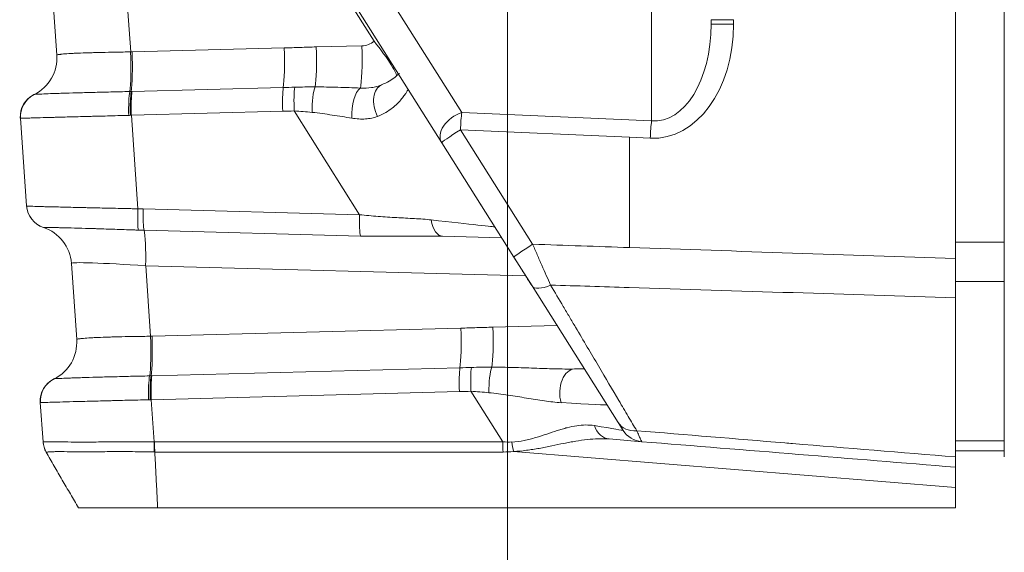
# Model space of a CAD drawing. Header units: millimetres. Extents: x 4 to 837, y 5 to 589.
# Tile 76 of 164: x 473 to 485, y 247 to 254. Entities that reach past the tile are written whole.
import ezdxf

# ---------------------------------------------------------------- set-up
doc = ezdxf.new("R2010")
doc.units = ezdxf.units.MM
doc.layers.add('1', color=7, linetype='Continuous', true_color=0xffffff)
doc.styles.add('ideas_simplex', font='simplex.shx')
doc.dimstyles.get("Standard").update_dxf_attribs({"dimtxt": 0.18, "dimasz": 0.18, "dimexe": 0.18, "dimexo": 0.0625, "dimgap": 0.09, "dimtad": 0, "dimtih": 1, "dimtoh": 1, "dimdec": 4, "dimzin": 0, "dimdsep": 46, "dimtxsty": 'Standard', "dimcen": 0.09, "dimadec": 0, "dimazin": 0, "dimtfac": 1, "dimtdec": 4, "dimtofl": 0, "dimtmove": 0, "dimatfit": 3, "dimfxl": 1, "dimtolj": 1, "dimtzin": 0, "dimarcsym": 0})

# ---------------------------------------------------------------- blocks, each defined once
blk = doc.blocks.new('_U5')
at = {"layer": '1', "color": 27, "lineweight": 13}
blk.add_line((543.68138, 247.859267), (543.68138, 310.859267), dxfattribs=at)
at = {"layer": '1', "color": 87, "lineweight": 25}
for p, q in [((542.18138, 286.461767), (536.55638, 286.461767)), ((536.55638, 286.461767), (536.55638, 284.961767)), ((542.18138, 284.961767), (542.18138, 286.461767)), ((536.55638, 273.756767), (536.55638, 272.256767)), ((542.18138, 272.256767), (542.18138, 273.756767)), ((536.55638, 272.256767), (542.18138, 272.256767))]:
    blk.add_line(p, q, dxfattribs=at)
at = {"layer": '1', "color": 152, "lineweight": 13}
blk.add_line((486.695031, 247.859267), (545.68138, 247.859267), dxfattribs=at)
at = {"layer": '1', "color": 27, "lineweight": 18}
for points in [[(543.68138, 310.859267), (544.21036, 307.859269), (543.152399, 307.859265)], [(543.68138, 247.859267), (543.152399, 250.859265), (544.21036, 250.859269)]]:
    blk.add_solid(points, dxfattribs=at)
at = {"layer": '1', "color": 87, "linetype": 'Continuous', "lineweight": 25, "char_height": 3, "attachment_point": 7, "rotation": 90, "line_spacing_factor": 1.204819, "style": 'ideas_simplex'}
for s, insert in [('\\W1.2664;2.48', (542.02788, 273.704267)), ('\\W1.1581;63', (534.71538, 276.674267))]:
    blk.add_mtext(s, dxfattribs=dict(at, insert=insert))
blk = doc.blocks.new('_U10')
at = {"layer": '1', "color": 152, "lineweight": 13}
for p, q in [((478.695031, 283.859267), (478.695031, 224.688861)), ((500.495031, 249.803457), (500.495031, 224.688861))]:
    blk.add_line(p, q, dxfattribs=at)
at = {"layer": '1', "color": 87, "lineweight": 25}
for p, q in [((483.992531, 233.813861), (482.492531, 233.813861)), ((482.492531, 233.813861), (482.492531, 228.188861)), ((496.697531, 233.813861), (495.197531, 233.813861)), ((496.697531, 228.188861), (496.697531, 233.813861)), ((482.492531, 228.188861), (483.992531, 228.188861)), ((495.197531, 228.188861), (496.697531, 228.188861))]:
    blk.add_line(p, q, dxfattribs=at)
at = {"layer": '1', "color": 27, "lineweight": 13}
blk.add_line((478.695031, 226.688861), (500.495031, 226.688861), dxfattribs=at)
at = {"layer": '1', "color": 27, "lineweight": 18}
for points in [[(478.695031, 226.688861), (481.69503, 227.217842), (481.695033, 226.15988)], [(500.495031, 226.688861), (497.495033, 226.15988), (497.49503, 227.217842)]]:
    blk.add_solid(points, dxfattribs=at)
at = {"layer": '1', "color": 87, "linetype": 'Continuous', "lineweight": 25, "char_height": 3, "attachment_point": 7, "line_spacing_factor": 1.204819, "style": 'ideas_simplex'}
for s, insert in [('\\W1.3508;21,8', (483.964031, 235.948861)), ('\\W1.2664;.858', (483.964031, 228.636361))]:
    blk.add_mtext(s, dxfattribs=dict(at, insert=insert))

msp = doc.modelspace()

# ---------------------------------------------------------------- linework, layer by layer
at = {"layer": '1', "color": 143, "linetype": 'Continuous', "lineweight": 18}
for p, q in [((484.795, 250.923), (484.795, 370.796)), ((477.89, 252.344), (475.714, 255.798)), ((473.164, 253.42), (473.098, 254.369)), ((481.195, 253.802), (481.195, 253.857)), ((472.792, 251.568), (472.717, 252.646)), ((478.775, 250.938), (477.89, 252.344)), ((478.625, 251.177), (477.9, 251.196)), ((478.998, 250.585), (478.775, 250.938)), ((473.408, 249.927), (473.343, 250.863)), ((480.055, 248.907), (478.998, 250.585)), ((484.195, 248.484), (484.195, 250.44)), ((484.795, 250.439), (484.795, 248.484)), ((479.519, 249.565), (479.638, 249.568)), ((472.995, 248.672), (472.961, 249.152)), ((480.115, 248.811), (480.055, 248.907)), ((480.345, 248.672), (479.946, 248.705)), ((484.195, 248.359), (484.195, 248.111)), ((484.195, 247.859), (484.195, 248.111)), ((474.402, 247.859), (484.195, 247.859))]:
    msp.add_line(p, q, dxfattribs=at)
at = {"layer": '1', "color": 143, "linetype": 'Continuous', "lineweight": 13}
for p, q in [((476.309, 255.615), (478.136, 252.716)), ((480.465, 252.613), (480.465, 254.432)), ((474.009, 254.339), (474.071, 253.461)), ((477.059, 253.592), (476.631, 254.27)), ((481.195, 253.857), (481.471, 253.857)), ((481.471, 253.857), (481.471, 253.802)), ((481.195, 253.802), (481.471, 253.802)), ((474.089, 253.461), (475.956, 253.51)), ((476.348, 253.522), (476.908, 253.537)), ((474.086, 252.974), (475.944, 253.023)), ((476.88, 251.461), (476.078, 252.735)), ((475.937, 252.731), (474.079, 252.682)), ((474.079, 252.682), (474.159, 251.533)), ((478.136, 252.716), (480.465, 252.613)), ((478.119, 252.504), (479.005, 251.098)), ((480.195, 252.412), (478.119, 252.504)), ((480.448, 252.401), (480.195, 252.412)), ((480.195, 252.412), (480.195, 251.057)), ((474.225, 251.531), (476.88, 251.461)), ((472.999, 251.303), (472.999, 251.303)), ((476.891, 251.199), (474.236, 251.269)), ((474.255, 250.833), (474.315, 249.967)), ((478.919, 250.71), (474.255, 250.833)), ((478.517, 250.079), (479.304, 250.099)), ((474.333, 249.968), (478.125, 250.067)), ((474.33, 249.481), (478.113, 249.58)), ((478.106, 249.287), (474.323, 249.188)), ((478.638, 248.67), (478.247, 249.291)), ((474.323, 249.188), (474.359, 248.671)), ((474.364, 248.67), (478.638, 248.67)), ((478.642, 248.545), (474.367, 248.545)), ((484.195, 248.111), (478.769, 248.552))]:
    msp.add_line(p, q, dxfattribs=at)
at = {"layer": '1', "color": 252, "linetype": 'Continuous', "lineweight": 13}
for p, q in [((484.195, 251.123), (484.795, 251.123)), ((484.795, 250.639), (484.195, 250.639)), ((484.195, 248.684), (484.795, 248.684))]:
    msp.add_line(p, q, dxfattribs=at)
at = {"layer": '1', "color": 252, "linetype": 'Continuous', "lineweight": 18}
for p, q in [((484.195, 250.639), (484.195, 250.986)), ((484.795, 250.923), (484.795, 250.639)), ((484.195, 250.44), (484.195, 250.639)), ((484.795, 250.439), (484.795, 250.639)), ((484.795, 248.559), (484.195, 248.559))]:
    msp.add_line(p, q, dxfattribs=at)
at = {"layer": '1', "color": 143, "linetype": 'Continuous', "lineweight": 13}
msp.add_arc((476.902, 253.786), 0.25, 271.5, 308.9264, dxfattribs=at)
at = {"layer": '1', "color": 143, "linetype": 'Continuous', "lineweight": 18}
for centre, radius, start, end in [((473.016, 252.667), 0.3, 116.0243, 184), ((473.092, 251.589), 0.3, 184, 251.9757), ((472.844, 250.828), 0.5, 4, 71.9757), ((473.26, 249.173), 0.3, 116.0243, 184), ((480.369, 248.971), 0.3, 212.2105, 265.352)]:
    msp.add_arc(centre, radius, start, end, dxfattribs=at)
at = {"layer": '1', "color": 143, "linetype": 'Continuous', "lineweight": 13}
for centre, major_axis, ratio, start_param, end_param in [((480.421, 253.887), (0.119, -1.485), 0.702494, 6.195627, 7.740243), ((480.445, 253.887), (0.076, -1.275), 0.585237, 6.207347, 7.751963), ((477.015, 253.551), (0.314, -0.389), 0.118734, 0, 1.57909), ((474.027, 253.42), (-0.014, 0.5), 0.089599, 3.605123, 4.791129), ((474.045, 253.421), (-0.013, 0.5), 0.089526, 3.604858, 4.791214), ((475.912, 253.47), (-0.013, 0.5), 0.089526, 3.604814, 4.791214), ((476.305, 253.481), (-0.013, 0.5), 0.089526, 3.587393, 4.791214), ((476.865, 253.496), (-0.013, 0.5), 0.089526, 3.428986, 4.791214), ((474.079, 252.706), (-0.005, 0.3), 0.110731, 0.4646, 1.651491), ((474.096, 252.706), (-0.007, 0.3), 0.0966, 0.463597, 1.650234), ((474.105, 252.706), (-0.008, 0.3), 0.089526, 0.463222, 1.649621), ((475.963, 252.755), (-0.008, 0.3), 0.089526, 0.463222, 1.649621), ((476.104, 252.759), (-0.009, 0.3), 0.089905, 0.462785, 1.649185), ((476.354, 252.761), (0.006, 0.3), 0.186297, 0.452373, 1.718933), ((476.905, 252.73), (0.022, 0.299), 0.396805, 0.312634, 1.879684), ((477.269, 252.78), (-0.117, 0.276), 0.664207, 0, 1.694564), ((473.016, 252.667), (-0.132, 0.27), 0.999868, 0, 1.187396), ((473.017, 252.667), (-0.126, 0.272), 0.998812, 0.020857, 1.209369), ((478.143, 252.504), (-0.254, -0.16), 0.654571, 4.349867, 6.283185), ((478.143, 252.504), (0.013, 0.3), 0.080955, 0.788352, 1.57438), ((480.473, 252.401), (0.013, 0.3), 0.080955, 0.788352, 1.57438), ((478.143, 252.504), (-0.254, -0.16), 0.043295, 4.781005, 6.283185), ((473.092, 251.589), (0.299, 0.021), 0.999911, 3.141593, 4.329928), ((474.185, 251.557), (-0.013, -0.3), 0.083918, 4.797189, 5.986334), ((474.251, 251.555), (-0.008, -0.3), 0.085301, 4.795792, 5.982191), ((476.906, 251.486), (-0.008, -0.3), 0.085301, 4.795792, 5.982191), ((476.63, 251.529), (1.909, -0.217), 0.002715, 5.346643, 6.285359), ((477.908, 251.495), (-0.008, -0.3), 0.512573, 5.062344, 6.283185), ((474.211, 250.792), (-0.013, -0.5), 0.085301, 1.654199, 2.840599), ((479.029, 251.098), (-0.254, -0.16), 0.043295, 4.781005, 6.283185), ((474.35, 250.788), (1.008, -0.075), 0.036781, 1.668846, 3.146912), ((479.252, 250.745), (-0.254, -0.16), 0.394384, 0, 1.227132), ((478.474, 250.038), (-0.013, 0.5), 0.089526, 3.587393, 4.791214), ((474.272, 249.927), (0.014, -0.5), 0.089599, 0.46353, 1.649537), ((474.29, 249.927), (-0.013, 0.5), 0.089526, 3.604858, 4.791214), ((478.081, 250.026), (-0.013, 0.5), 0.089526, 3.604814, 4.791214), ((474.323, 249.212), (0.005, -0.3), 0.110731, 3.606193, 4.793084), ((474.34, 249.212), (0.007, -0.3), 0.0966, 3.60519, 4.791826), ((474.349, 249.213), (0.008, -0.3), 0.089526, 3.604814, 4.791214), ((478.132, 249.312), (0.008, -0.3), 0.089526, 3.604814, 4.791214), ((478.273, 249.316), (0.009, -0.3), 0.089905, 3.604378, 4.790778), ((478.524, 249.317), (-0.006, -0.3), 0.186297, 3.593965, 4.860525), ((479.527, 249.265), (0.008, -0.3), 0.630219, 3.141593, 5.088122), ((473.262, 249.174), (0.126, -0.272), 0.998812, 3.162449, 4.350961), ((478.08, 249.228), (1.839, -0.105), 0.002954, 5.477977, 6.285291), ((478.127, 249.154), (1.988, -0.342), 0.002462, 5.679582, 6.2854), ((479.97, 249.004), (0.024, 0.299), 0.752324, 2.09814, 3.141593), ((480.309, 249.067), (-0.254, -0.16), 0.81348, 0, 1.00541), ((474.385, 248.696), (0.005, 0.3), 0.086118, 1.65335, 2.095729), ((476.122, 252.336), (2.94, -3.56), 0.301184, 5.996291, 6.058814), ((478.665, 248.695), (0, 0.3), 0.087443, 1.651938, 2.094395), ((478.792, 248.702), (-0.035, 0.298), 0.152544, 1.66784, 2.080428), ((476.099, 252.186), (3.062, -3.471), 0.359101, 5.976401, 6.038924)]:
    msp.add_ellipse(centre, major_axis=major_axis, ratio=ratio, start_param=start_param, end_param=end_param, dxfattribs=at)
at = {"layer": '1', "color": 143, "linetype": 'Continuous', "lineweight": 18}
for centre, major_axis, ratio, start_param, end_param in [((472.665, 253.386), (0.499, 0.035), 0.999999, 5.098477, 6.283185), ((472.909, 249.892), (-0.499, -0.035), 0.999999, 1.956885, 3.141593), ((473.261, 249.173), (0.132, -0.27), 0.999868, 3.141593, 4.328989), ((473.294, 248.693), (-0.299, -0.021), 0.999986, 0, 0.453783)]:
    msp.add_ellipse(centre, major_axis=major_axis, ratio=ratio, start_param=start_param, end_param=end_param, dxfattribs=at)
for points, degree in [([(484.195, 281.053), (484.195, 250.922)], 1), ([(473.164, 253.42), (473.164, 253.42)], 1), ([(472.885, 252.937), (472.885, 252.936), (472.885, 252.936), (472.885, 252.936)], 3), ([(472.885, 252.936), (472.885, 252.936), (472.885, 252.936), (472.885, 252.937)], 3), ([(478.323, 251.656), (478.376, 251.572), (478.374, 251.575)], 2), ([(473.408, 249.927), (473.408, 249.927)], 1), ([(473.13, 249.443), (473.129, 249.443), (473.129, 249.443), (473.129, 249.443)], 3), ([(473.129, 249.443), (473.129, 249.443), (473.129, 249.443), (473.13, 249.443)], 3), ([(484.195, 248.359), (482.912, 248.464), (481.628, 248.568), (480.345, 248.672)], 3), ([(473.429, 247.859), (473.034, 248.543)], 1)]:
    msp.add_open_spline(points, degree=degree, dxfattribs=at)
at = {"layer": '1', "color": 143, "linetype": 'Continuous', "lineweight": 13}
for points, knots in [([(473.164, 253.42), (473.164, 253.423), (473.169, 253.425), (473.186, 253.428), (473.193, 253.429), (473.205, 253.431), (473.21, 253.431), (473.22, 253.433), (473.225, 253.433), (473.252, 253.436), (473.28, 253.438), (473.328, 253.441), (473.345, 253.442), (473.373, 253.443), (473.383, 253.444), (473.402, 253.445), (473.412, 253.445), (473.464, 253.447), (473.51, 253.449), (473.583, 253.451), (473.609, 253.452), (473.662, 253.454), (473.689, 253.454), (473.771, 253.456), (473.828, 253.457), (473.918, 253.459), (473.948, 253.459), (474.009, 253.46), (474.04, 253.46), (474.071, 253.461)], [0, 0, 0, 0, 0.125, 0.125, 0.1875, 0.1875, 0.21875, 0.21875, 0.25, 0.25, 0.375, 0.375, 0.4375, 0.4375, 0.46875, 0.46875, 0.5, 0.5, 0.625, 0.625, 0.6875, 0.6875, 0.75, 0.75, 0.875, 0.875, 0.9375, 0.9375, 1, 1, 1, 1]), ([(472.885, 252.937), (472.887, 252.938), (472.896, 252.939), (472.92, 252.94), (472.93, 252.941), (472.947, 252.942), (472.953, 252.942), (472.966, 252.943), (472.973, 252.943), (473.01, 252.945), (473.046, 252.946), (473.109, 252.949), (473.132, 252.949), (473.18, 252.951), (473.205, 252.952), (473.286, 252.954), (473.344, 252.956), (473.438, 252.959), (473.47, 252.96), (473.521, 252.961), (473.538, 252.961), (473.572, 252.962), (473.59, 252.963), (473.678, 252.965), (473.751, 252.967), (473.864, 252.969), (473.903, 252.97), (473.981, 252.972), (474.02, 252.973), (474.059, 252.974)], [0, 0, 0, 0, 0.125, 0.125, 0.1875, 0.1875, 0.21875, 0.21875, 0.25, 0.25, 0.375, 0.375, 0.4375, 0.4375, 0.5, 0.5, 0.625, 0.625, 0.6875, 0.6875, 0.71875, 0.71875, 0.75, 0.75, 0.875, 0.875, 0.9375, 0.9375, 1, 1, 1, 1]), ([(476.336, 253.031), (476.43, 253.031), (476.523, 253.029), (476.707, 253.024), (476.799, 253.02), (476.89, 253.017)], [0, 0, 0, 0, 0.5, 0.5, 1, 1, 1, 1]), ([(476.89, 253.017), (476.938, 253.014), (476.984, 253.016), (477.039, 253.024), (477.05, 253.026), (477.071, 253.03), (477.082, 253.033), (477.113, 253.041), (477.133, 253.048), (477.151, 253.056)], [0, 0, 0, 0, 0.5, 0.5, 0.625, 0.625, 0.75, 0.75, 1, 1, 1, 1]), ([(477.476, 253.001), (477.476, 253), (477.475, 252.998), (477.469, 252.986), (477.464, 252.978), (477.455, 252.963), (477.451, 252.957), (477.443, 252.945), (477.438, 252.938), (477.423, 252.917), (477.411, 252.901), (477.383, 252.867), (477.367, 252.848), (477.339, 252.82), (477.329, 252.811), (477.307, 252.792), (477.296, 252.782), (477.259, 252.753), (477.232, 252.735), (477.171, 252.699), (477.138, 252.683), (477.101, 252.668)], [0, 0, 0, 0, 0.125, 0.125, 0.25, 0.25, 0.3125, 0.3125, 0.375, 0.375, 0.5, 0.5, 0.625, 0.625, 0.6875, 0.6875, 0.75, 0.75, 0.875, 0.875, 1, 1, 1, 1]), ([(474.046, 252.681), (473.957, 252.679), (473.871, 252.677), (473.745, 252.673), (473.704, 252.672), (473.642, 252.671), (473.622, 252.67), (473.581, 252.669), (473.561, 252.669), (473.462, 252.666), (473.387, 252.664), (473.282, 252.661), (473.248, 252.66), (473.199, 252.659), (473.183, 252.659), (473.151, 252.658), (473.135, 252.657), (473.06, 252.655), (473.006, 252.654), (472.934, 252.652), (472.912, 252.651), (472.881, 252.65), (472.871, 252.65), (472.852, 252.649), (472.843, 252.649), (472.8, 252.648), (472.773, 252.647), (472.744, 252.646), (472.736, 252.646), (472.728, 252.646), (472.725, 252.646), (472.721, 252.645), (472.72, 252.645), (472.719, 252.645)], [0, 0, 0, 0, 0.125, 0.125, 0.1875, 0.1875, 0.21875, 0.21875, 0.25, 0.25, 0.375, 0.375, 0.4375, 0.4375, 0.46875, 0.46875, 0.5, 0.5, 0.625, 0.625, 0.6875, 0.6875, 0.71875, 0.71875, 0.75, 0.75, 0.875, 0.875, 0.9375, 0.9375, 0.96875, 0.96875, 1, 1, 1, 1]), ([(476.785, 252.647), (476.707, 252.66), (476.627, 252.673), (476.464, 252.697), (476.382, 252.709), (476.298, 252.718)], [0, 0, 0, 0, 0.5, 0.5, 1, 1, 1, 1]), ([(477.101, 252.668), (477.079, 252.659), (477.055, 252.653), (477.018, 252.645), (477.005, 252.643), (476.979, 252.639), (476.966, 252.638), (476.899, 252.634), (476.843, 252.638), (476.785, 252.647)], [0, 0, 0, 0, 0.25, 0.25, 0.375, 0.375, 0.5, 0.5, 1, 1, 1, 1]), ([(472.792, 251.568), (472.792, 251.568), (472.793, 251.568), (472.795, 251.567), (472.797, 251.567), (472.803, 251.567), (472.81, 251.567), (472.835, 251.565), (472.86, 251.564), (472.902, 251.563), (472.911, 251.563), (472.93, 251.562), (472.96, 251.561), (472.994, 251.56), (473.067, 251.558), (473.123, 251.557), (473.249, 251.554), (473.317, 251.552), (473.428, 251.549), (473.466, 251.549), (473.525, 251.547), (473.545, 251.547), (473.586, 251.546), (473.607, 251.545), (473.711, 251.543), (473.797, 251.541), (473.93, 251.538), (473.975, 251.537), (474.044, 251.536), (474.067, 251.535), (474.113, 251.534), (474.136, 251.534), (474.159, 251.533)], [0, 0, 0, 0, 0.03125, 0.03125, 0.0625, 0.0625, 0.125, 0.125, 0.25, 0.25, 0.28125, 0.28125, 0.3125, 0.375, 0.375, 0.5, 0.5, 0.625, 0.625, 0.6875, 0.6875, 0.71875, 0.71875, 0.75, 0.75, 0.875, 0.875, 0.9375, 0.9375, 0.96875, 0.96875, 1, 1, 1, 1]), ([(476.88, 251.461), (476.957, 251.453), (477.034, 251.445), (477.149, 251.436), (477.187, 251.434), (477.263, 251.429), (477.3, 251.427), (477.41, 251.421), (477.483, 251.417), (477.624, 251.409), (477.693, 251.404), (477.761, 251.396)], [0, 0, 0, 0, 0.25, 0.25, 0.375, 0.375, 0.5, 0.5, 0.75, 0.75, 1, 1, 1, 1]), ([(474.166, 251.271), (474.146, 251.272), (474.126, 251.273), (474.087, 251.274), (474.068, 251.275), (474.01, 251.277), (473.971, 251.278), (473.859, 251.282), (473.786, 251.284), (473.698, 251.287), (473.68, 251.288), (473.646, 251.289), (473.595, 251.29), (473.546, 251.292), (473.453, 251.295), (473.395, 251.296), (473.288, 251.299), (473.24, 251.3), (473.178, 251.302), (473.158, 251.302), (473.123, 251.303), (473.106, 251.303), (473.062, 251.304), (473.04, 251.304), (473.017, 251.304), (473.011, 251.304), (473.005, 251.304), (473.003, 251.304), (473, 251.304), (473, 251.304), (472.999, 251.303)], [0, 0, 0, 0, 0.03125, 0.03125, 0.0625, 0.0625, 0.125, 0.125, 0.25, 0.25, 0.28125, 0.28125, 0.3125, 0.375, 0.375, 0.5, 0.5, 0.625, 0.625, 0.6875, 0.6875, 0.75, 0.75, 0.875, 0.875, 0.9375, 0.9375, 0.96875, 0.96875, 1, 1, 1, 1]), ([(479.005, 251.098), (479.024, 251.054), (479.043, 251.011), (479.071, 250.946), (479.08, 250.925), (479.099, 250.882), (479.108, 250.861), (479.136, 250.798), (479.154, 250.756), (479.19, 250.675), (479.208, 250.636), (479.226, 250.596)], [0, 0, 0, 0, 0.25, 0.25, 0.375, 0.375, 0.5, 0.5, 0.75, 0.75, 1, 1, 1, 1]), ([(484.195, 250.44), (483.531, 250.461), (482.867, 250.482), (481.531, 250.524), (480.86, 250.545), (479.868, 250.576), (479.547, 250.586), (479.226, 250.596)], [0, 0, 0, 0, 0.400895, 0.400895, 0.806151, 0.806151, 1, 1, 1, 1]), ([(479.226, 250.596), (479.278, 250.507), (479.33, 250.419), (479.406, 250.29), (479.432, 250.247), (479.482, 250.162), (479.507, 250.12), (479.63, 249.911), (479.724, 249.753), (479.901, 249.452), (479.985, 249.31), (480.084, 249.143), (480.103, 249.11), (480.141, 249.046), (480.16, 249.014), (480.215, 248.922), (480.249, 248.863), (480.283, 248.807)], [0, 0, 0, 0, 0.125, 0.125, 0.1875, 0.1875, 0.25, 0.25, 0.5, 0.5, 0.75, 0.75, 0.8125, 0.8125, 0.875, 0.875, 1, 1, 1, 1]), ([(473.408, 249.927), (473.408, 249.929), (473.414, 249.931), (473.43, 249.935), (473.437, 249.936), (473.45, 249.937), (473.454, 249.938), (473.464, 249.939), (473.469, 249.939), (473.497, 249.942), (473.524, 249.944), (473.572, 249.947), (473.589, 249.948), (473.617, 249.95), (473.627, 249.95), (473.647, 249.951), (473.657, 249.952), (473.709, 249.954), (473.754, 249.956), (473.827, 249.958), (473.853, 249.959), (473.906, 249.96), (473.933, 249.961), (474.015, 249.963), (474.073, 249.964), (474.162, 249.965), (474.192, 249.966), (474.253, 249.966), (474.284, 249.967), (474.315, 249.967)], [0, 0, 0, 0, 0.125, 0.125, 0.1875, 0.1875, 0.21875, 0.21875, 0.25, 0.25, 0.375, 0.375, 0.4375, 0.4375, 0.46875, 0.46875, 0.5, 0.5, 0.625, 0.625, 0.6875, 0.6875, 0.75, 0.75, 0.875, 0.875, 0.9375, 0.9375, 1, 1, 1, 1]), ([(473.13, 249.443), (473.132, 249.444), (473.141, 249.445), (473.165, 249.447), (473.174, 249.447), (473.191, 249.448), (473.197, 249.448), (473.211, 249.449), (473.218, 249.449), (473.255, 249.451), (473.291, 249.453), (473.353, 249.455), (473.376, 249.456), (473.424, 249.457), (473.45, 249.458), (473.53, 249.461), (473.588, 249.462), (473.682, 249.465), (473.715, 249.466), (473.765, 249.467), (473.782, 249.468), (473.817, 249.469), (473.834, 249.469), (473.922, 249.471), (473.995, 249.473), (474.108, 249.476), (474.147, 249.477), (474.225, 249.478), (474.264, 249.479), (474.304, 249.48)], [0, 0, 0, 0, 0.125, 0.125, 0.1875, 0.1875, 0.21875, 0.21875, 0.25, 0.25, 0.375, 0.375, 0.4375, 0.4375, 0.5, 0.5, 0.625, 0.625, 0.6875, 0.6875, 0.71875, 0.71875, 0.75, 0.75, 0.875, 0.875, 0.9375, 0.9375, 1, 1, 1, 1]), ([(478.505, 249.588), (478.593, 249.587), (478.68, 249.586), (478.853, 249.581), (478.939, 249.578), (479.109, 249.572), (479.193, 249.569), (479.318, 249.566), (479.359, 249.565), (479.44, 249.564), (479.48, 249.564), (479.519, 249.565)], [0, 0, 0, 0, 0.25, 0.25, 0.5, 0.5, 0.75, 0.75, 0.875, 0.875, 1, 1, 1, 1]), ([(479.354, 249.151), (479.322, 249.153), (479.288, 249.156), (479.22, 249.163), (479.185, 249.168), (479.113, 249.178), (479.077, 249.184), (479.004, 249.196), (478.967, 249.202), (478.856, 249.22), (478.78, 249.233), (478.626, 249.255), (478.547, 249.266), (478.467, 249.274)], [0, 0, 0, 0, 0.125, 0.125, 0.25, 0.25, 0.375, 0.375, 0.5, 0.5, 0.75, 0.75, 1, 1, 1, 1]), ([(474.29, 249.187), (474.202, 249.185), (474.116, 249.183), (473.989, 249.18), (473.948, 249.179), (473.886, 249.177), (473.866, 249.177), (473.826, 249.175), (473.806, 249.175), (473.706, 249.172), (473.632, 249.17), (473.526, 249.168), (473.492, 249.167), (473.443, 249.165), (473.427, 249.165), (473.395, 249.164), (473.38, 249.164), (473.304, 249.162), (473.25, 249.16), (473.178, 249.158), (473.156, 249.158), (473.125, 249.157), (473.115, 249.156), (473.096, 249.156), (473.087, 249.156), (473.044, 249.154), (473.018, 249.154), (472.989, 249.153), (472.981, 249.152), (472.972, 249.152), (472.969, 249.152), (472.965, 249.152), (472.964, 249.152), (472.963, 249.152)], [0, 0, 0, 0, 0.125, 0.125, 0.1875, 0.1875, 0.21875, 0.21875, 0.25, 0.25, 0.375, 0.375, 0.4375, 0.4375, 0.46875, 0.46875, 0.5, 0.5, 0.625, 0.625, 0.6875, 0.6875, 0.71875, 0.71875, 0.75, 0.75, 0.875, 0.875, 0.9375, 0.9375, 0.96875, 0.96875, 1, 1, 1, 1]), ([(478.75, 248.668), (478.801, 248.67), (478.851, 248.676), (478.925, 248.691), (478.949, 248.697), (478.997, 248.709), (479.021, 248.716), (479.09, 248.736), (479.135, 248.751), (479.222, 248.781), (479.265, 248.795), (479.327, 248.815), (479.348, 248.821), (479.389, 248.833), (479.409, 248.839), (479.469, 248.854), (479.508, 248.862), (479.621, 248.879), (479.693, 248.881), (479.763, 248.869)], [0, 0, 0, 0, 0.125, 0.125, 0.1875, 0.1875, 0.25, 0.25, 0.375, 0.375, 0.5, 0.5, 0.5625, 0.5625, 0.625, 0.625, 0.75, 0.75, 1, 1, 1, 1]), ([(480.283, 248.807), (480.889, 248.757), (481.495, 248.707), (482.133, 248.654), (482.165, 248.651), (482.863, 248.594), (483.529, 248.539), (484.195, 248.484)], [0, 0, 0, 0, 0.464812, 0.464812, 0.489325, 0.489325, 1, 1, 1, 1]), ([(480.283, 248.807), (480.292, 248.785), (480.301, 248.766), (480.316, 248.733), (480.322, 248.719), (480.333, 248.696), (480.337, 248.687), (480.342, 248.675), (480.344, 248.672), (480.345, 248.672)], [0, 0, 0, 0, 0.25, 0.25, 0.5, 0.5, 0.75, 0.75, 1, 1, 1, 1]), ([(472.995, 248.672), (472.995, 248.672), (472.995, 248.672), (472.998, 248.672), (472.999, 248.671), (473.006, 248.671), (473.012, 248.671), (473.038, 248.671), (473.063, 248.672), (473.105, 248.671), (473.113, 248.671), (473.132, 248.671), (473.162, 248.671), (473.196, 248.67), (473.269, 248.669), (473.324, 248.668), (473.419, 248.667), (473.451, 248.667), (473.52, 248.667), (473.591, 248.668), (473.667, 248.668), (473.746, 248.669), (473.787, 248.67), (473.911, 248.671), (473.997, 248.671), (474.13, 248.672), (474.175, 248.672), (474.244, 248.671), (474.267, 248.671), (474.313, 248.671), (474.336, 248.671), (474.359, 248.671)], [0, 0, 0, 0, 0.03125, 0.03125, 0.0625, 0.0625, 0.125, 0.125, 0.25, 0.25, 0.28125, 0.28125, 0.3125, 0.375, 0.375, 0.5, 0.5, 0.5625, 0.5625, 0.625, 0.6875, 0.6875, 0.75, 0.75, 0.875, 0.875, 0.9375, 0.9375, 0.96875, 0.96875, 1, 1, 1, 1]), ([(474.364, 248.67), (474.364, 248.648), (474.364, 248.627), (474.365, 248.584), (474.366, 248.564), (474.367, 248.545)], [0, 0, 0, 0, 0.5, 0.5, 1, 1, 1, 1]), ([(479.946, 248.705), (479.857, 248.712), (479.768, 248.708), (479.629, 248.693), (479.581, 248.686), (479.51, 248.674), (479.485, 248.67), (479.437, 248.661), (479.413, 248.656), (479.339, 248.641), (479.289, 248.631), (479.189, 248.61), (479.138, 248.6), (479.061, 248.585), (479.034, 248.581), (478.982, 248.573), (478.956, 248.569), (478.876, 248.559), (478.823, 248.554), (478.769, 248.552)], [0, 0, 0, 0, 0.25, 0.25, 0.375, 0.375, 0.4375, 0.4375, 0.5, 0.5, 0.625, 0.625, 0.75, 0.75, 0.8125, 0.8125, 0.875, 0.875, 1, 1, 1, 1]), ([(474.361, 248.546), (474.338, 248.546), (474.316, 248.546), (474.271, 248.547), (474.248, 248.547), (474.181, 248.548), (474.138, 248.549), (474.008, 248.55), (473.925, 248.55), (473.804, 248.55), (473.764, 248.549), (473.687, 248.549), (473.613, 248.548), (473.544, 248.548), (473.478, 248.548), (473.446, 248.548), (473.354, 248.549), (473.3, 248.549), (473.229, 248.55), (473.207, 248.55), (473.177, 248.55), (473.168, 248.55), (473.149, 248.55), (473.141, 248.549), (473.1, 248.549), (473.076, 248.547), (473.051, 248.545), (473.045, 248.545), (473.038, 248.544), (473.037, 248.544), (473.035, 248.544), (473.034, 248.543), (473.034, 248.543)], [0, 0, 0, 0, 0.03125, 0.03125, 0.0625, 0.0625, 0.125, 0.125, 0.25, 0.25, 0.3125, 0.3125, 0.375, 0.4375, 0.4375, 0.5, 0.5, 0.625, 0.625, 0.6875, 0.6875, 0.71875, 0.71875, 0.75, 0.75, 0.875, 0.875, 0.9375, 0.9375, 0.96875, 0.96875, 1, 1, 1, 1])]:
    msp.add_open_spline(points, degree=3, knots=knots, dxfattribs=at)
for points, degree in [([(474.071, 253.461), (474.077, 253.461), (474.083, 253.461), (474.089, 253.461)], 3), ([(475.956, 253.51), (476.021, 253.512), (476.152, 253.516), (476.283, 253.52), (476.348, 253.522)], 3), ([(474.059, 252.974), (474.065, 252.974), (474.071, 252.974), (474.077, 252.974)], 3), ([(474.077, 252.974), (474.08, 252.974), (474.083, 252.974), (474.086, 252.974)], 3), ([(475.944, 253.023), (475.991, 253.024), (476.037, 253.025), (476.084, 253.027)], 3), ([(476.084, 253.027), (476.168, 253.03), (476.252, 253.031), (476.336, 253.031)], 3), ([(476.078, 252.735), (476.031, 252.733), (475.984, 252.732), (475.937, 252.731)], 3), ([(476.298, 252.718), (476.225, 252.725), (476.152, 252.731), (476.078, 252.735)], 3), ([(472.719, 252.645), (472.718, 252.645), (472.717, 252.645), (472.717, 252.646)], 3), ([(472.717, 252.646), (472.717, 252.646), (472.717, 252.646), (472.717, 252.646)], 3), ([(474.068, 252.682), (474.061, 252.681), (474.053, 252.681), (474.046, 252.681)], 3), ([(474.079, 252.682), (474.075, 252.682), (474.071, 252.682), (474.068, 252.682)], 3), ([(474.159, 251.533), (474.181, 251.532), (474.203, 251.531), (474.225, 251.531)], 3), ([(474.236, 251.269), (474.213, 251.27), (474.189, 251.27), (474.166, 251.271)], 3), ([(479.005, 251.098), (479.402, 251.084), (479.798, 251.071), (480.195, 251.057)], 3), ([(480.195, 251.057), (481.528, 251.012), (482.862, 250.967), (484.195, 250.922)], 3), ([(478.125, 250.067), (478.19, 250.069), (478.321, 250.073), (478.452, 250.077), (478.517, 250.079)], 3), ([(474.315, 249.967), (474.321, 249.967), (474.327, 249.967), (474.333, 249.968)], 3), ([(474.304, 249.48), (474.31, 249.48), (474.316, 249.48), (474.321, 249.48)], 3), ([(474.321, 249.48), (474.324, 249.481), (474.327, 249.481), (474.33, 249.481)], 3), ([(478.113, 249.58), (478.16, 249.581), (478.206, 249.582), (478.253, 249.584)], 3), ([(478.253, 249.584), (478.337, 249.586), (478.421, 249.588), (478.505, 249.588)], 3), ([(478.247, 249.291), (478.2, 249.29), (478.153, 249.289), (478.106, 249.287)], 3), ([(478.467, 249.274), (478.395, 249.282), (478.321, 249.288), (478.247, 249.291)], 3), ([(472.963, 249.152), (472.962, 249.152), (472.962, 249.152), (472.961, 249.152)], 3), ([(472.961, 249.152), (472.961, 249.152), (472.961, 249.152), (472.961, 249.152)], 3), ([(474.312, 249.188), (474.305, 249.188), (474.298, 249.188), (474.29, 249.187)], 3), ([(474.323, 249.188), (474.319, 249.188), (474.316, 249.188), (474.312, 249.188)], 3), ([(474.359, 248.671), (474.361, 248.671), (474.362, 248.671), (474.364, 248.671)], 3), ([(474.367, 248.546), (474.365, 248.546), (474.363, 248.546), (474.361, 248.546)], 3), ([(474.367, 248.545), (474.402, 247.859)], 1)]:
    msp.add_open_spline(points, degree=degree, dxfattribs=at)
at = {"layer": '1', "color": 143, "linetype": 'Continuous', "lineweight": 18}
for points, knots in [([(477.151, 253.056), (477.186, 253.07), (477.216, 253.086), (477.271, 253.119), (477.295, 253.136), (477.336, 253.167), (477.353, 253.182), (477.369, 253.197)], [0, 0, 0, 0, 0.340498, 0.340498, 0.680996, 0.680996, 1, 1, 1, 1]), ([(477.9, 251.196), (477.82, 251.198), (477.738, 251.198), (477.573, 251.197), (477.49, 251.196), (477.363, 251.195), (477.321, 251.195), (477.236, 251.195), (477.193, 251.195), (477.064, 251.196), (476.978, 251.197), (476.891, 251.199)], [0, 0, 0, 0, 0.25, 0.25, 0.5, 0.5, 0.625, 0.625, 0.75, 0.75, 1, 1, 1, 1]), ([(478.998, 250.585), (478.98, 250.613), (478.962, 250.641), (478.926, 250.699), (478.908, 250.728), (478.88, 250.772), (478.87, 250.787), (478.852, 250.817), (478.842, 250.832), (478.813, 250.877), (478.794, 250.908), (478.775, 250.938)], [0, 0, 0, 0, 0.25, 0.25, 0.5, 0.5, 0.625, 0.625, 0.75, 0.75, 1, 1, 1, 1]), ([(484.195, 250.922), (484.195, 250.88), (484.195, 250.796), (484.195, 250.714), (484.195, 250.654), (484.195, 250.633), (484.195, 250.593), (484.195, 250.573), (484.195, 250.515), (484.195, 250.477), (484.195, 250.44)], [0, 0, 0, 0, 0.25, 0.5, 0.5, 0.625, 0.625, 0.75, 0.75, 1, 1, 1, 1]), ([(480.115, 248.811), (480.115, 248.811), (480.114, 248.814), (480.108, 248.822), (480.105, 248.828), (480.094, 248.845), (480.088, 248.855), (480.073, 248.878), (480.064, 248.892), (480.055, 248.907)], [0, 0, 0, 0, 0.25, 0.25, 0.5, 0.5, 0.75, 0.75, 1, 1, 1, 1]), ([(472.995, 248.672), (472.996, 248.65), (473.001, 248.627), (473.014, 248.584), (473.023, 248.563), (473.034, 248.543)], [0, 0, 0, 0, 0.5, 0.5, 1, 1, 1, 1]), ([(484.195, 248.484), (484.195, 248.463), (484.195, 248.427), (484.195, 248.402), (484.195, 248.386), (484.195, 248.381), (484.195, 248.373), (484.195, 248.37), (484.195, 248.362), (484.195, 248.359), (484.195, 248.359)], [0, 0, 0, 0, 0.250182, 0.500365, 0.500365, 0.625456, 0.625456, 0.750547, 0.750547, 1, 1, 1, 1]), ([(474.402, 247.859), (474.168, 247.859), (473.942, 247.859), (473.565, 247.859), (473.44, 247.859), (473.429, 247.859), (473.429, 247.859), (473.429, 247.859)], [0, 0, 0, 0, 0.444489, 0.444489, 0.97588, 0.97588, 1, 1, 1, 1])]:
    msp.add_open_spline(points, degree=3, knots=knots, dxfattribs=at)

# ---------------------------------------------------------------- dimensions: what is measured, and where the dimension line sits
at = {"layer": '1', "color": 87, "linetype": 'Continuous', "lineweight": 25}
dim = msp.add_linear_dim(base=(543.681, 247.859), p1=(482.7, 310.859), p2=(484.195, 247.859), angle=90, text='<>\\P[\\C87;{\\H1.00x;\\Fsimplex.shx;2.48\\Fsimplex.shx;}\\C87; ]', dimstyle='Standard', override={"dimtxt": 3, "dimasz": 3, "dimexe": 2, "dimexo": 2.5, "dimgap": 1.5, "dimtad": 1, "dimtih": 0, "dimtoh": 0, "dimdec": 2, "dimlfac": 1, "dimzin": 8, "dimdsep": 44, "dimlunit": 2, "dimtxsty": 'ideas_simplex', "dimsah": 1, "dimse1": 0, "dimse2": 0, "dimsd1": 0, "dimsd2": 0, "dimclrd": 27, "dimclre": 152, "dimclrt": 87, "dimtol": 0, "dimtm": -0.1, "dimtfac": 0.5, "dimtdec": 2, "dimtofl": 1, "dimtmove": 0, "dimtzin": 8, "dimlwd": 13, "dimlwe": 13}, dxfattribs=at)
dim.commit()
dim.dimension.update_dxf_attribs({"geometry": '_U5', "text_midpoint": (543.681, 279.359), "dimtype": 160})
dim = msp.add_linear_dim(base=(478.695, 226.689), p1=(500.495, 253.497), p2=(478.695, 286.359), text='<>\\P[\\C87;{\\H1.00x;\\Fsimplex.shx;.858\\Fsimplex.shx;}\\C87; ]', dimstyle='Standard', override={"dimtxt": 3, "dimasz": 3, "dimexe": 2, "dimexo": 2.5, "dimgap": 1.5, "dimtad": 1, "dimtih": 0, "dimtoh": 0, "dimdec": 2, "dimlfac": 1, "dimzin": 8, "dimdsep": 44, "dimlunit": 2, "dimtxsty": 'ideas_simplex', "dimsah": 1, "dimse1": 0, "dimse2": 0, "dimsd1": 0, "dimsd2": 0, "dimclrd": 27, "dimclre": 152, "dimclrt": 87, "dimtol": 0, "dimtm": -0.1, "dimtfac": 0.5, "dimtdec": 2, "dimtofl": 1, "dimtmove": 0, "dimtzin": 8, "dimlwd": 13, "dimlwe": 13}, dxfattribs=at)
dim.commit()
dim.dimension.update_dxf_attribs({"geometry": '_U10', "text_midpoint": (489.595, 226.689), "dimtype": 160})

doc.saveas('drawing.dxf')
